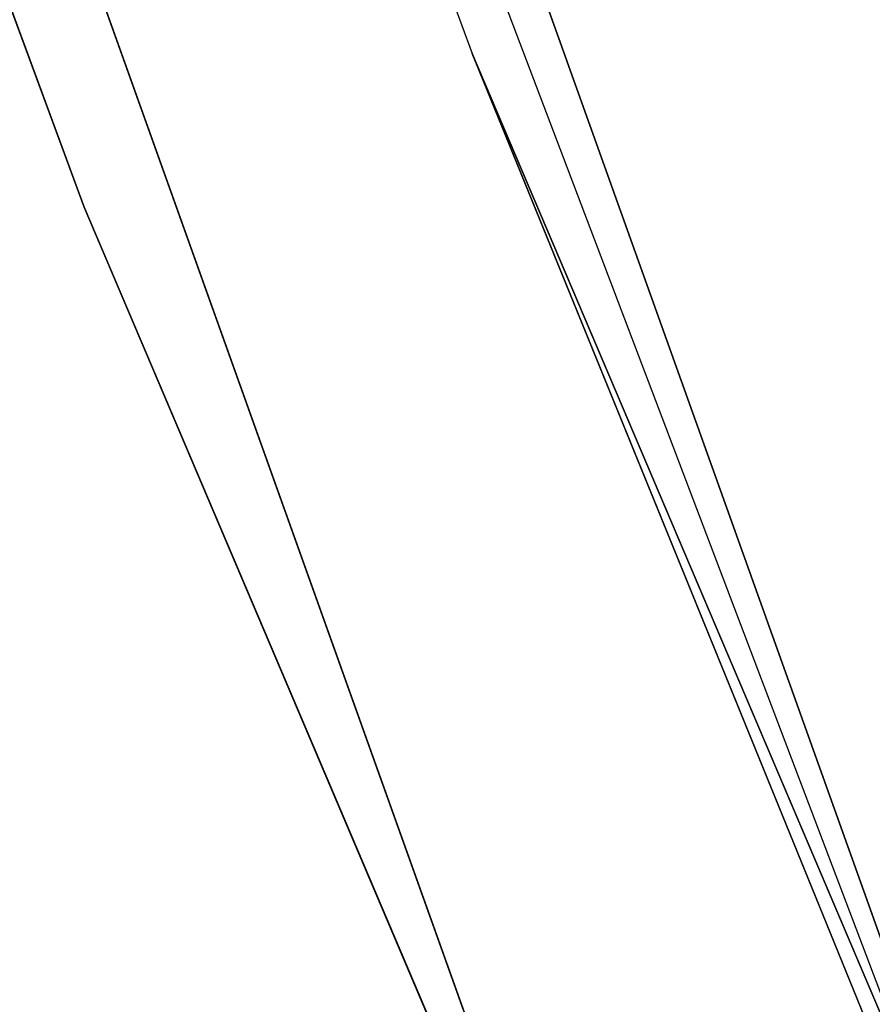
# Model space of a CAD drawing. Extents: x -775 to 775, y -775 to 775.
# Tile 209 of 256: x -694.03 to -687.91, y -280.44 to -273.37. Entities that reach past the tile are written whole.
import ezdxf

# ---------------------------------------------------------------- set-up
doc = ezdxf.new("R2010")
doc.units = 0
doc.layers.get('0').update_dxf_attribs({"color": 13, "linetype": 'CONTINUOUS'})

# ---------------------------------------------------------------- blocks, each defined once
blk = doc.blocks.new('OBJ_000001')
for p, q in [((-711.860521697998, -212.8441303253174), (-685.3543876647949, -286.9380573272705)), ((-685.3543876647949, -286.9380573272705, 2.999988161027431), (-711.860521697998, -212.8441303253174, 2.999988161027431)), ((-685.3543876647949, -286.9380573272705, 18.22198307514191), (-711.860521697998, -212.8441303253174, 18.22198307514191)), ((-685.3543876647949, -286.9380573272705, 38.99984211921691), (-711.860521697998, -212.8441303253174, 38.99984211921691)), ((-714.7348617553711, -213.7035013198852, 38.99984211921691), (-688.1216606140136, -288.0965864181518, 38.99984211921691)), ((-714.7348617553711, -213.7035013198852, 2.999988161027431), (-688.1216606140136, -288.0965864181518, 2.999988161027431)), ((-714.7348617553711, -213.7035013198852), (-688.1216606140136, -288.0965864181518)), ((-703.2032012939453, -239.8991891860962), (-685.3543876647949, -286.9380573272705, 18.22198307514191)), ((-703.2032012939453, -239.8991891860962), (-690.7817695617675, -273.6151786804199)), ((-690.7817695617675, -273.6151786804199), (-685.3543876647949, -286.9380573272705, 18.22198307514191)), ((-676.1293209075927, -308.0466526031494), (-690.7817695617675, -273.6151786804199))]:
    blk.add_line(p, q)
at = {"color": 7}
mesh = blk.add_polyface(dxfattribs=at)
corners = [(-714.7348617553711, -213.7035013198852, 2.999988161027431), (-688.1216606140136, -288.0965864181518, 38.99984211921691), (-688.1216606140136, -288.0965864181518, 2.999988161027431), (-714.7348617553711, -213.7035013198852, 38.99984211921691)]
mesh.append_faces([[corners[k] for k in face] for face in [(0, 1, 2), (1, 0, 3)]], dxfattribs={"vtx0": -1, "color": 7})
mesh = blk.add_polyface(dxfattribs=at)
corners = [(-690.7817695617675, -273.6151786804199), (-676.1293209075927, -308.0466526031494), (-685.3543876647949, -286.9380573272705, 18.22198307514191)]
mesh.append_faces([[corners[k] for k in face] for face in [(0, 1, 2)]], dxfattribs={"color": 7})
blk = doc.blocks.new('OBJ_000002')
for p, q in [((-706.0425628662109, -240.8678316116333, 6.999972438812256), (-693.5709403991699, -274.719980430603, 6.999972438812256)), ((-693.5709403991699, -274.719980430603, 30.16272406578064), (-706.0425628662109, -240.8678316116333, 30.16272406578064)), ((-678.8592899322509, -309.2904720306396, 30.16272406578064), (-693.5709403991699, -274.719980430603, 30.16272406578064)), ((-678.8592899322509, -309.2904720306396, 6.999972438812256), (-693.5709403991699, -274.719980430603, 6.999972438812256)), ((-693.5709403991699, -274.719980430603, 6.999972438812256), (-693.5709403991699, -274.719980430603, 30.16272406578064))]:
    blk.add_line(p, q)
at = {"color": 8}
mesh = blk.add_polyface(dxfattribs=at)
corners = [(-706.0425628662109, -240.8678316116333, 6.999972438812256), (-693.5709403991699, -274.719980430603, 30.16272406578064), (-693.5709403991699, -274.719980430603, 6.999972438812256), (-706.0425628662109, -240.8678316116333, 30.16272406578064)]
mesh.append_faces([[corners[k] for k in face] for face in [(0, 1, 2), (1, 0, 3)]], dxfattribs={"vtx0": -1, "color": 8})
mesh = blk.add_polyface(dxfattribs=at)
corners = [(-693.5709403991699, -274.719980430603, 6.999972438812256), (-678.8592899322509, -309.2904720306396, 30.16272406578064), (-678.8592899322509, -309.2904720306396, 6.999972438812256), (-693.5709403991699, -274.719980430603, 30.16272406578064)]
mesh.append_faces([[corners[k] for k in face] for face in [(0, 1, 2), (1, 0, 3)]], dxfattribs={"vtx0": -1, "color": 8})
blk = doc.blocks.new('SKPE74C')
for name in ['OBJ_000002', 'OBJ_000001']:
    blk.add_blockref(name, (0, 0))

msp = doc.modelspace()

# ---------------------------------------------------------------- block references
msp.add_blockref('SKPE74C', (0, 0))

doc.saveas('drawing.dxf')
